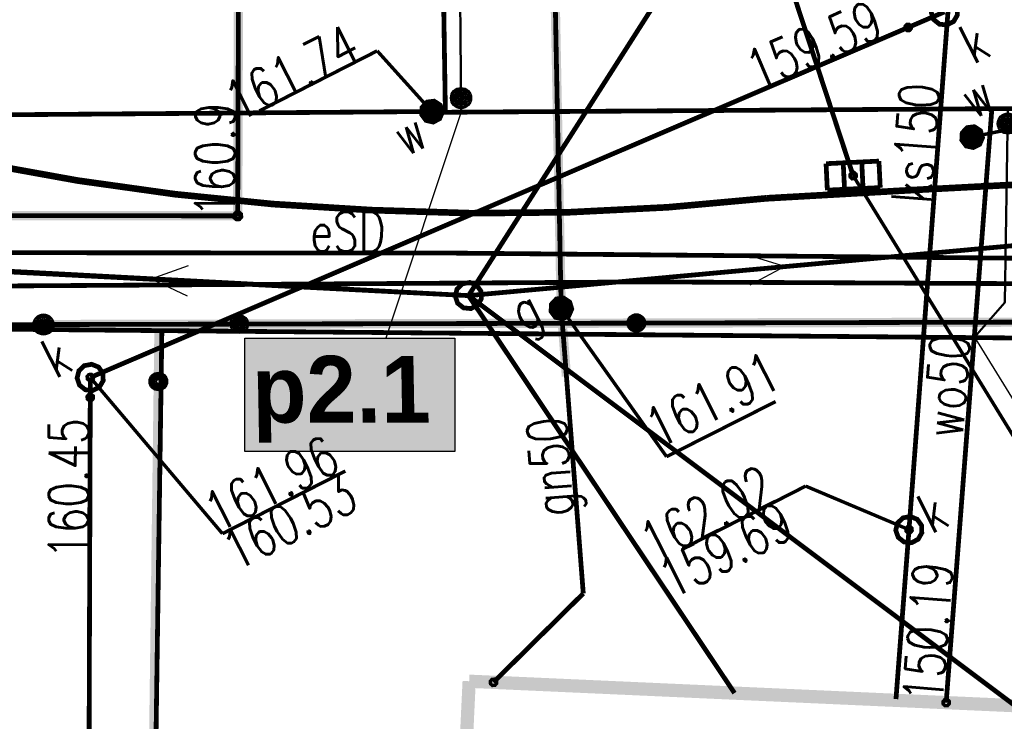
# Model space of a CAD drawing. Extents: x 0 to 7432618, y -40 to 5712028.
# Tile 69 of 165: x 7431227 to 7431246, y 5711647 to 5711661. Entities that reach past the tile are written whole.
import ezdxf
from ezdxf.enums import TextEntityAlignment as Align

# ---------------------------------------------------------------- set-up
doc = ezdxf.new("R2010")
doc.units = 0
doc.header["$MEASUREMENT"] = 0
for name, pattern in [('0', [1.5, 1, -0.5]), ('2218', [1, 0.5, -0.5]), ('3901', [0]), ('5102', [0])]:
    doc.linetypes.add(name, pattern=pattern)
for name, color, linetype in [('Dzialki', 7, 'Continuous'), ('EGBB_L_0', 7, 'Continuous'), ('OTK_L_0', 7, 'Continuous'), ('OTK_L_1', 7, 'Continuous'), ('OTK_L_2', 7, 'Continuous'), ('OTO_L_0', 7, 'Continuous'), ('OTO_L_1', 7, 'Continuous'), ('P_SUTP_L_0', 7, 'Continuous'), ('rysunek', 7, 'Continuous'), ('SUEP_E_T_0', 7, 'Continuous'), ('SUEP_L_0', 7, 'Continuous'), ('SUER_T_0', 7, 'Continuous'), ('SUG_E_T_4', 7, 'Continuous'), ('SUG_T_2', 7, 'Continuous'), ('SUGP_E_T_0', 7, 'Continuous'), ('SUGP_L_0', 7, 'Continuous'), ('SUGR_T_0', 7, 'Continuous'), ('SUK_E_T_4', 7, 'Continuous'), ('SUK_T_1', 7, 'Continuous'), ('SUK_T_3', 7, 'Continuous'), ('SUKP_E_T_0', 7, 'Continuous'), ('SUKP_L_0', 7, 'Continuous'), ('SUKR_T_0', 7, 'Continuous'), ('SUL_L_1', 7, 'Continuous'), ('SUP_T_2', 7, 'Continuous'), ('SUW_E_T_2', 7, 'Continuous'), ('SUW_T_5', 7, 'Continuous'), ('SUWP_E_T_0', 7, 'Continuous'), ('SUWP_L_0', 7, 'Continuous'), ('SUWR_T_0', 7, 'Continuous'), ('Uzytki', 7, 'Continuous')]:
    doc.layers.add(name, color=color, linetype=linetype)
doc.layers.add('rura PRE', color=7, linetype='Continuous', lineweight=30, true_color=0x000000)
doc.layers.add('woda przyłącze', color=140, linetype='Continuous', lineweight=50)
doc.layers.add('woda sieć', color=150, linetype='Continuous', lineweight=70)
doc.styles.add('25', font='GOTHIC.TTF', dxfattribs={"oblique": 8, "height": 0.35})
doc.styles.add('STYL_ARIAL', font='simplex', dxfattribs={"width": 0.75, "oblique": 0.1})

# ---------------------------------------------------------------- blocks, each defined once
blk = doc.blocks.new('KOGR')
at = {"color": 0}
for radius in [0.2, 0.18, 0.16, 0.14, 0.12, 0.1, 0.08, 0.06, 0.04, 0.02]:
    blk.add_circle((0, 0), radius, dxfattribs=at)
blk = doc.blocks.new('SUCW')
at = {"color": 0}
for radius in [0.2, 0.18, 0.16, 0.14, 0.12, 0.1, 0.08, 0.06, 0.04, 0.02]:
    blk.add_circle((0, 0), radius, dxfattribs=at)

msp = doc.modelspace()

# ---------------------------------------------------------------- hatches: boundary and pattern name
at = {"layer": 'woda sieć', "linetype": 'ByBlock'}
msp.add_hatch(color=256, dxfattribs=at).paths.add_polyline_path([(7431235.265, 5711654.539), (7431231.3, 5711654.539), (7431231.3, 5711652.4), (7431235.265, 5711652.4)])

# ---------------------------------------------------------------- linework, layer by layer
at = {"layer": 'Dzialki', "color": 18, "true_color": 0x000000, "const_width": 0.09}
for points in [[(7431229.731, 5711654.68), (7431208.508, 5711654.877)], [(7431229.284, 5711623.723), (7431229.731, 5711654.68)], [(7431251.284, 5711654.495), (7431229.731, 5711654.68)]]:
    msp.add_lwpolyline(points, dxfattribs=at)
at = {"layer": 'EGBB_L_0', "color": 18, "true_color": 0x000000, "const_width": 0.25}
for points in [[(7431235.534, 5711648.063), (7431235.36, 5711644.381)], [(7431246.246, 5711647.583), (7431235.534, 5711648.063)]]:
    msp.add_lwpolyline(points, dxfattribs=at)
at = {"layer": 'OTK_L_0', "color": 18, "linetype": '0', "true_color": 0x000000, "const_width": 0.09}
for points in [[(7431233.689, 5711656.955), (7431231.833, 5711657.069), (7431229.983, 5711657.255), (7431228.142, 5711657.513), (7431226.312, 5711657.843)], [(7431241.152, 5711657.178), (7431244.008, 5711657.339), (7431246.864, 5711657.488), (7431249.722, 5711657.627)], [(7431241.152, 5711657.178), (7431239.291, 5711657.009), (7431237.425, 5711656.915), (7431235.557, 5711656.897), (7431233.689, 5711656.955)]]:
    msp.add_lwpolyline(points, dxfattribs=at)
at = {"layer": 'OTK_L_1', "color": 18, "true_color": 0x000000, "const_width": 0.125}
for points in [[(7431233.689, 5711656.955), (7431231.833, 5711657.069), (7431229.983, 5711657.255), (7431228.142, 5711657.513), (7431226.312, 5711657.843)], [(7431241.152, 5711657.178), (7431244.008, 5711657.339), (7431246.864, 5711657.488), (7431249.722, 5711657.627)], [(7431241.152, 5711657.178), (7431239.291, 5711657.009), (7431237.425, 5711656.915), (7431235.557, 5711656.897), (7431233.689, 5711656.955)]]:
    msp.add_lwpolyline(points, dxfattribs=at)
at = {"layer": 'OTK_L_2', "color": 18, "linetype": '0', "true_color": 0x000000, "const_width": 0.09}
for points in [[(7431233.689, 5711656.955), (7431231.833, 5711657.069), (7431229.983, 5711657.255), (7431228.142, 5711657.513), (7431226.312, 5711657.843)], [(7431249.722, 5711657.627), (7431241.152, 5711657.178)], [(7431241.152, 5711657.178), (7431239.291, 5711657.009), (7431237.425, 5711656.915), (7431235.557, 5711656.897), (7431233.689, 5711656.955)], [(7431222.192, 5711654.781), (7431227.496, 5711654.795)], [(7431227.496, 5711654.795), (7431229.678, 5711654.8)], [(7431229.678, 5711654.8), (7431246.192, 5711654.841)]]:
    msp.add_lwpolyline(points, dxfattribs=at)
at = {"layer": 'OTO_L_0', "color": 18, "linetype": '3901', "true_color": 0x000000, "const_width": 0.175}
for points in [[(7431229.678, 5711654.8), (7431227.496, 5711654.795)], [(7431229.276, 5711623.723), (7431229.678, 5711654.8)], [(7431246.192, 5711654.841), (7431229.678, 5711654.8)]]:
    msp.add_lwpolyline(points, dxfattribs=at)
at = {"layer": 'OTO_L_0', "color": 18, "true_color": 0x000000}
for centre, radius in [((7431231.192, 5711654.804), 0.175), ((7431231.192, 5711654.804), 0.158), ((7431231.192, 5711654.804), 0.14), ((7431231.192, 5711654.804), 0.122), ((7431231.192, 5711654.804), 0.105), ((7431231.192, 5711654.804), 0.0875), ((7431231.192, 5711654.804), 0.07), ((7431231.192, 5711654.804), 0.0525), ((7431231.192, 5711654.804), 0.035), ((7431238.692, 5711654.823), 0.175), ((7431238.692, 5711654.823), 0.158), ((7431238.692, 5711654.823), 0.14), ((7431238.692, 5711654.823), 0.122), ((7431238.692, 5711654.823), 0.105), ((7431238.692, 5711654.823), 0.0875), ((7431238.692, 5711654.823), 0.07), ((7431238.692, 5711654.823), 0.0525), ((7431238.692, 5711654.823), 0.035), ((7431229.664, 5711653.72), 0.175), ((7431229.664, 5711653.72), 0.158), ((7431229.664, 5711653.72), 0.14), ((7431229.664, 5711653.72), 0.122), ((7431229.664, 5711653.72), 0.105), ((7431229.664, 5711653.72), 0.0875), ((7431229.664, 5711653.72), 0.07), ((7431229.664, 5711653.72), 0.0525), ((7431229.664, 5711653.72), 0.035)]:
    msp.add_circle(centre, radius, dxfattribs=at)
at = {"layer": 'OTO_L_1', "color": 18, "true_color": 0x000000, "const_width": 0.09}
for points in [[(7431227.496, 5711654.795), (7431223.348, 5711654.784)], [(7431223.348, 5711654.784), (7431227.496, 5711654.795)]]:
    msp.add_lwpolyline(points, dxfattribs=at)
at = {"layer": 'P_SUTP_L_0', "color": 30, "linetype": '0', "true_color": 0xff9100, "const_width": 0.09}
for points in [[(7431244.299, 5711669.084), (7431235.522, 5711655.341)], [(7431235.522, 5711655.341), (7431255.53, 5711657.175)], [(7431235.522, 5711655.341), (7431209.193, 5711656.702)], [(7431235.522, 5711655.341), (7431245.842, 5711647.601)]]:
    msp.add_lwpolyline(points, dxfattribs=at)
at = {"layer": 'rysunek', "linetype": 'ByBlock'}
for points in [[(7431235.385, 5711658.807), (7431233.96, 5711654.539)], [(7431245.077, 5711654.56), (7431247.619, 5711650.439)]]:
    msp.add_lwpolyline(points, dxfattribs=at)
at = {"layer": 'rysunek', "linetype": 'ByBlock', "transparency": 33554676}
msp.add_lwpolyline([(7431231.3, 5711654.539), (7431235.265, 5711654.539), (7431235.265, 5711652.4), (7431231.3, 5711652.4)], close=True, dxfattribs=at)
msp.add_lwpolyline([(7431231.3, 5711654.539), (7431235.265, 5711654.539), (7431235.265, 5711652.4), (7431231.3, 5711652.4)], close=True, dxfattribs=at)
at = {"layer": 'SUEP_L_0', "color": 1, "true_color": 0xff0000}
for p, q in [((7431241.496, 5711655.889), (7431240.78, 5711656.112)), ((7431229.53, 5711655.659), (7431230.237, 5711655.909)), ((7431241.496, 5711655.889), (7431240.833, 5711655.54)), ((7431229.53, 5711655.659), (7431230.207, 5711655.336))]:
    msp.add_line(p, q, dxfattribs=at)
at = {"layer": 'SUEP_L_0', "color": 1, "true_color": 0xff0000, "const_width": 0.09}
for points in [[(7431231.163, 5711656.847), (7431231.204, 5711668.596)], [(7431214.499, 5711656.863), (7431231.163, 5711656.847)], [(7431235.225, 5711656.144), (7431223.02, 5711656.154)], [(7431254.788, 5711655.966), (7431235.225, 5711656.144)], [(7431238.892, 5711655.6), (7431221.652, 5711655.491)], [(7431256.746, 5711655.516), (7431238.892, 5711655.6)]]:
    msp.add_lwpolyline(points, dxfattribs=at)
at = {"layer": 'SUEP_L_0', "color": 1, "linetype": '5102', "true_color": 0xff0000, "const_width": 0.09}
for points in [[(7431235.522, 5711655.341), (7431255.53, 5711657.175)], [(7431210.188, 5711656.684), (7431235.522, 5711655.341)], [(7431240.545, 5711647.839), (7431235.522, 5711655.341)]]:
    msp.add_lwpolyline(points, dxfattribs=at)
at = {"layer": 'SUER_T_0', "color": 1, "true_color": 0xff0000, "const_width": 0.09}
msp.add_lwpolyline([(7431231.135, 5711656.903), (7431231.182, 5711656.906), (7431231.219, 5711656.875), (7431231.223, 5711656.828), (7431231.191, 5711656.791), (7431231.144, 5711656.787), (7431231.107, 5711656.818), (7431231.104, 5711656.866), (7431231.135, 5711656.903)], dxfattribs=at)
at = {"layer": 'SUG_T_2', "color": 56, "true_color": 0x808000, "const_width": 0.09}
for points in [[(7431237.181, 5711655.278), (7431237.317, 5711655.295), (7431237.432, 5711655.22), (7431237.472, 5711655.089), (7431237.418, 5711654.963), (7431237.296, 5711654.901), (7431237.163, 5711654.932), (7431237.081, 5711655.041), (7431237.088, 5711655.178), (7431237.181, 5711655.278)], [(7431237.193, 5711655.256), (7431237.311, 5711655.27), (7431237.412, 5711655.205), (7431237.447, 5711655.091), (7431237.4, 5711654.981), (7431237.293, 5711654.926), (7431237.177, 5711654.953), (7431237.105, 5711655.049), (7431237.111, 5711655.168), (7431237.193, 5711655.256)], [(7431237.204, 5711655.233), (7431237.318, 5711655.243), (7431237.406, 5711655.168), (7431237.415, 5711655.053), (7431237.34, 5711654.966), (7431237.226, 5711654.957), (7431237.138, 5711655.032), (7431237.129, 5711655.146), (7431237.204, 5711655.233)], [(7431237.215, 5711655.211), (7431237.311, 5711655.219), (7431237.383, 5711655.157), (7431237.391, 5711655.061), (7431237.329, 5711654.988), (7431237.233, 5711654.981), (7431237.161, 5711655.043), (7431237.153, 5711655.138), (7431237.215, 5711655.211)], [(7431237.227, 5711655.189), (7431237.303, 5711655.195), (7431237.361, 5711655.145), (7431237.367, 5711655.069), (7431237.317, 5711655.011), (7431237.241, 5711655.005), (7431237.183, 5711655.054), (7431237.177, 5711655.131), (7431237.227, 5711655.189)], [(7431237.238, 5711655.167), (7431237.295, 5711655.171), (7431237.339, 5711655.134), (7431237.343, 5711655.077), (7431237.306, 5711655.033), (7431237.249, 5711655.029), (7431237.205, 5711655.066), (7431237.201, 5711655.123), (7431237.238, 5711655.167)], [(7431237.249, 5711655.144), (7431237.288, 5711655.147), (7431237.317, 5711655.123), (7431237.32, 5711655.084), (7431237.295, 5711655.055), (7431237.257, 5711655.052), (7431237.227, 5711655.077), (7431237.224, 5711655.115), (7431237.249, 5711655.144)], [(7431237.261, 5711655.122), (7431237.28, 5711655.124), (7431237.294, 5711655.111), (7431237.296, 5711655.092), (7431237.283, 5711655.078), (7431237.264, 5711655.076), (7431237.25, 5711655.088), (7431237.248, 5711655.108), (7431237.261, 5711655.122)], [(7431237.269, 5711655.106), (7431237.274, 5711655.107), (7431237.278, 5711655.103), (7431237.279, 5711655.098), (7431237.275, 5711655.093), (7431237.27, 5711655.093), (7431237.266, 5711655.097), (7431237.265, 5711655.102), (7431237.269, 5711655.106)]]:
    msp.add_lwpolyline(points, dxfattribs=at)
at = {"layer": 'SUGP_L_0', "color": 56, "true_color": 0x808000, "const_width": 0.09}
for points in [[(7431237.016, 5711668.277), (7431237.272, 5711655.1)], [(7431237.272, 5711655.1), (7431237.689, 5711649.719)], [(7431237.689, 5711649.719), (7431235.993, 5711648.043)]]:
    msp.add_lwpolyline(points, dxfattribs=at)
at = {"layer": 'SUGR_T_0', "color": 56, "true_color": 0x808000, "const_width": 0.065}
for points in [[(7431237.244, 5711655.156), (7431237.291, 5711655.159), (7431237.328, 5711655.128), (7431237.331, 5711655.081), (7431237.3, 5711655.044), (7431237.253, 5711655.04), (7431237.216, 5711655.071), (7431237.213, 5711655.119), (7431237.244, 5711655.156)], [(7431237.272, 5711655.1), (7431239.262, 5711652.301)], [(7431239.262, 5711652.301), (7431241.321, 5711653.341)], [(7431235.965, 5711648.098), (7431236.013, 5711648.102), (7431236.049, 5711648.071), (7431236.053, 5711648.023), (7431236.022, 5711647.987), (7431235.974, 5711647.983), (7431235.938, 5711648.014), (7431235.934, 5711648.062), (7431235.965, 5711648.098)]]:
    msp.add_lwpolyline(points, dxfattribs=at)
at = {"layer": 'SUK_T_1', "color": 36, "true_color": 0x803300, "const_width": 0.09}
for points in [[(7431242.274, 5711657.831), (7431243.272, 5711657.88)], [(7431242.298, 5711657.332), (7431242.274, 5711657.831)], [(7431242.598, 5711657.847), (7431242.623, 5711657.348)], [(7431242.948, 5711657.864), (7431242.972, 5711657.365)], [(7431243.272, 5711657.88), (7431243.297, 5711657.38)], [(7431243.297, 5711657.38), (7431242.298, 5711657.332)]]:
    msp.add_lwpolyline(points, dxfattribs=at)
at = {"layer": 'SUK_T_3', "color": 36, "true_color": 0x803300, "const_width": 0.09}
for points in [[(7431244.397, 5711660.919), (7431244.535, 5711660.945), (7431244.666, 5711660.892), (7431244.747, 5711660.777), (7431244.753, 5711660.636), (7431244.682, 5711660.514), (7431244.557, 5711660.45), (7431244.416, 5711660.464), (7431244.306, 5711660.552), (7431244.261, 5711660.685), (7431244.294, 5711660.822), (7431244.397, 5711660.919)], [(7431228.267, 5711654.019), (7431228.405, 5711654.045), (7431228.536, 5711653.992), (7431228.617, 5711653.876), (7431228.623, 5711653.736), (7431228.552, 5711653.614), (7431228.426, 5711653.55), (7431228.286, 5711653.564), (7431228.176, 5711653.652), (7431228.13, 5711653.785), (7431228.164, 5711653.922), (7431228.267, 5711654.019)], [(7431243.726, 5711651.146), (7431243.865, 5711651.172), (7431243.995, 5711651.119), (7431244.077, 5711651.004), (7431244.082, 5711650.863), (7431244.012, 5711650.741), (7431243.886, 5711650.677), (7431243.746, 5711650.691), (7431243.636, 5711650.779), (7431243.59, 5711650.912), (7431243.624, 5711651.049), (7431243.726, 5711651.146)]]:
    msp.add_lwpolyline(points, dxfattribs=at)
at = {"layer": 'SUKP_L_0', "color": 36, "true_color": 0x803300, "const_width": 0.09}
for points in [[(7431240.968, 5711663.133), (7431242.785, 5711657.606)], [(7431244.602, 5711661.045), (7431243.84, 5711650.923)], [(7431244.51, 5711660.696), (7431228.38, 5711653.796)], [(7431228.38, 5711653.796), (7431228.279, 5711623.72)], [(7431243.84, 5711650.923), (7431243.594, 5711647.726)]]:
    msp.add_lwpolyline(points, dxfattribs=at)
at = {"layer": 'SUKR_T_0', "color": 36, "true_color": 0x803300, "const_width": 0.065}
for points in [[(7431243.795, 5711660.458), (7431243.843, 5711660.461), (7431243.879, 5711660.43), (7431243.883, 5711660.383), (7431243.852, 5711660.346), (7431243.804, 5711660.343), (7431243.768, 5711660.374), (7431243.764, 5711660.421), (7431243.795, 5711660.458)], [(7431242.757, 5711657.662), (7431242.805, 5711657.665), (7431242.841, 5711657.634), (7431242.845, 5711657.587), (7431242.814, 5711657.55), (7431242.766, 5711657.546), (7431242.73, 5711657.578), (7431242.726, 5711657.625), (7431242.757, 5711657.662)], [(7431242.785, 5711657.606), (7431246.647, 5711651.329)], [(7431228.352, 5711653.851), (7431228.399, 5711653.855), (7431228.436, 5711653.824), (7431228.439, 5711653.776), (7431228.408, 5711653.74), (7431228.361, 5711653.736), (7431228.324, 5711653.767), (7431228.32, 5711653.815), (7431228.352, 5711653.851)], [(7431228.38, 5711653.796), (7431230.875, 5711650.848)], [(7431228.351, 5711653.475), (7431228.398, 5711653.479), (7431228.435, 5711653.448), (7431228.438, 5711653.4), (7431228.407, 5711653.364), (7431228.36, 5711653.36), (7431228.323, 5711653.391), (7431228.319, 5711653.439), (7431228.351, 5711653.475)], [(7431230.875, 5711650.848), (7431233.197, 5711652.031)], [(7431239.567, 5711650.563), (7431241.889, 5711651.746)], [(7431243.84, 5711650.923), (7431241.889, 5711651.746)], [(7431243.812, 5711650.979), (7431243.859, 5711650.983), (7431243.896, 5711650.952), (7431243.899, 5711650.904), (7431243.868, 5711650.868), (7431243.821, 5711650.864), (7431243.784, 5711650.895), (7431243.781, 5711650.943), (7431243.812, 5711650.979)]]:
    msp.add_lwpolyline(points, dxfattribs=at)
at = {"layer": 'SUL_L_1', "color": 18, "true_color": 0x000000, "const_width": 0.175}
for points in [[(7431231.163, 5711656.847), (7431231.204, 5711668.596)], [(7431237.016, 5711668.277), (7431237.272, 5711655.1)], [(7431214.499, 5711656.863), (7431231.163, 5711656.847)], [(7431237.272, 5711655.1), (7431237.371, 5711653.819)]]:
    msp.add_lwpolyline(points, dxfattribs=at)
at = {"layer": 'SUP_T_2', "color": 18, "true_color": 0x000000, "const_width": 0.09}
msp.add_lwpolyline([(7431235.408, 5711655.564), (7431235.547, 5711655.59), (7431235.677, 5711655.537), (7431235.758, 5711655.422), (7431235.764, 5711655.281), (7431235.693, 5711655.16), (7431235.568, 5711655.096), (7431235.428, 5711655.11), (7431235.317, 5711655.197), (7431235.272, 5711655.331), (7431235.306, 5711655.467), (7431235.408, 5711655.564)], dxfattribs=at)
at = {"layer": 'SUW_T_5', "color": 5, "true_color": 0x0000ff, "const_width": 0.09}
for points in [[(7431234.738, 5711658.994), (7431234.874, 5711659.011), (7431234.989, 5711658.936), (7431235.029, 5711658.805), (7431234.975, 5711658.679), (7431234.853, 5711658.617), (7431234.72, 5711658.648), (7431234.638, 5711658.757), (7431234.645, 5711658.894), (7431234.738, 5711658.994)], [(7431234.749, 5711658.972), (7431234.868, 5711658.986), (7431234.969, 5711658.921), (7431235.004, 5711658.806), (7431234.957, 5711658.696), (7431234.85, 5711658.642), (7431234.733, 5711658.669), (7431234.661, 5711658.764), (7431234.668, 5711658.884), (7431234.749, 5711658.972)], [(7431234.761, 5711658.949), (7431234.875, 5711658.958), (7431234.962, 5711658.884), (7431234.972, 5711658.769), (7431234.897, 5711658.682), (7431234.782, 5711658.673), (7431234.695, 5711658.748), (7431234.686, 5711658.862), (7431234.761, 5711658.949)], [(7431234.772, 5711658.927), (7431234.867, 5711658.935), (7431234.94, 5711658.872), (7431234.948, 5711658.777), (7431234.886, 5711658.704), (7431234.79, 5711658.697), (7431234.717, 5711658.759), (7431234.71, 5711658.854), (7431234.772, 5711658.927)], [(7431234.783, 5711658.905), (7431234.86, 5711658.911), (7431234.918, 5711658.861), (7431234.924, 5711658.785), (7431234.874, 5711658.727), (7431234.798, 5711658.721), (7431234.74, 5711658.77), (7431234.734, 5711658.847), (7431234.783, 5711658.905)], [(7431234.795, 5711658.882), (7431234.852, 5711658.887), (7431234.896, 5711658.85), (7431234.9, 5711658.792), (7431234.863, 5711658.749), (7431234.806, 5711658.744), (7431234.762, 5711658.782), (7431234.758, 5711658.839), (7431234.795, 5711658.882)], [(7431234.806, 5711658.86), (7431234.844, 5711658.863), (7431234.873, 5711658.838), (7431234.876, 5711658.8), (7431234.852, 5711658.771), (7431234.813, 5711658.768), (7431234.784, 5711658.793), (7431234.781, 5711658.831), (7431234.806, 5711658.86)], [(7431234.817, 5711658.838), (7431234.837, 5711658.839), (7431234.851, 5711658.827), (7431234.853, 5711658.808), (7431234.84, 5711658.793), (7431234.821, 5711658.792), (7431234.807, 5711658.804), (7431234.805, 5711658.823), (7431234.817, 5711658.838)], [(7431234.826, 5711658.822), (7431234.831, 5711658.822), (7431234.835, 5711658.819), (7431234.836, 5711658.813), (7431234.832, 5711658.809), (7431234.827, 5711658.809), (7431234.822, 5711658.812), (7431234.822, 5711658.818), (7431234.826, 5711658.822)], [(7431244.938, 5711658.512), (7431245.074, 5711658.529), (7431245.189, 5711658.454), (7431245.229, 5711658.324), (7431245.175, 5711658.198), (7431245.054, 5711658.136), (7431244.92, 5711658.166), (7431244.838, 5711658.276), (7431244.845, 5711658.412), (7431244.938, 5711658.512)], [(7431244.95, 5711658.49), (7431245.069, 5711658.505), (7431245.169, 5711658.439), (7431245.204, 5711658.325), (7431245.157, 5711658.215), (7431245.05, 5711658.16), (7431244.934, 5711658.187), (7431244.862, 5711658.283), (7431244.868, 5711658.402), (7431244.95, 5711658.49)], [(7431244.961, 5711658.468), (7431245.076, 5711658.477), (7431245.163, 5711658.402), (7431245.172, 5711658.288), (7431245.097, 5711658.2), (7431244.983, 5711658.191), (7431244.896, 5711658.266), (7431244.887, 5711658.38), (7431244.961, 5711658.468)], [(7431244.972, 5711658.445), (7431245.068, 5711658.453), (7431245.141, 5711658.391), (7431245.148, 5711658.295), (7431245.086, 5711658.223), (7431244.991, 5711658.215), (7431244.918, 5711658.277), (7431244.91, 5711658.373), (7431244.972, 5711658.445)], [(7431244.984, 5711658.423), (7431245.06, 5711658.429), (7431245.118, 5711658.379), (7431245.124, 5711658.303), (7431245.075, 5711658.245), (7431244.998, 5711658.239), (7431244.94, 5711658.289), (7431244.934, 5711658.365), (7431244.984, 5711658.423)], [(7431244.995, 5711658.401), (7431245.052, 5711658.405), (7431245.096, 5711658.368), (7431245.101, 5711658.311), (7431245.063, 5711658.267), (7431245.006, 5711658.263), (7431244.962, 5711658.3), (7431244.958, 5711658.357), (7431244.995, 5711658.401)], [(7431245.007, 5711658.379), (7431245.045, 5711658.382), (7431245.074, 5711658.357), (7431245.077, 5711658.319), (7431245.052, 5711658.289), (7431245.014, 5711658.286), (7431244.985, 5711658.311), (7431244.982, 5711658.35), (7431245.007, 5711658.379)], [(7431245.018, 5711658.356), (7431245.037, 5711658.358), (7431245.051, 5711658.345), (7431245.053, 5711658.326), (7431245.041, 5711658.312), (7431245.021, 5711658.31), (7431245.007, 5711658.323), (7431245.005, 5711658.342), (7431245.018, 5711658.356)], [(7431245.026, 5711658.34), (7431245.031, 5711658.341), (7431245.036, 5711658.337), (7431245.036, 5711658.332), (7431245.032, 5711658.328), (7431245.027, 5711658.327), (7431245.023, 5711658.331), (7431245.022, 5711658.336), (7431245.026, 5711658.34)]]:
    msp.add_lwpolyline(points, dxfattribs=at)
at = {"layer": 'SUWP_L_0', "color": 5, "true_color": 0x0000ff, "const_width": 0.09}
for points in [[(7431235.085, 5711658.802), (7431234.988, 5711664.98)], [(7431245.405, 5711658.869), (7431235.085, 5711658.802)], [(7431245.405, 5711658.869), (7431244.542, 5711647.659)], [(7431253.428, 5711658.921), (7431245.405, 5711658.869)], [(7431234.829, 5711658.816), (7431221.601, 5711658.715)], [(7431235.085, 5711658.802), (7431234.829, 5711658.816)]]:
    msp.add_lwpolyline(points, dxfattribs=at)
at = {"layer": 'SUWR_T_0', "color": 5, "true_color": 0x0000ff, "const_width": 0.065}
for points in [[(7431231.572, 5711658.827), (7431233.797, 5711659.961)], [(7431234.829, 5711658.816), (7431233.797, 5711659.961)], [(7431234.8, 5711658.871), (7431234.848, 5711658.875), (7431234.884, 5711658.844), (7431234.888, 5711658.796), (7431234.857, 5711658.76), (7431234.809, 5711658.756), (7431234.773, 5711658.787), (7431234.769, 5711658.835), (7431234.8, 5711658.871)], [(7431245.029, 5711658.334), (7431247.419, 5711658.828)], [(7431245.001, 5711658.39), (7431245.049, 5711658.393), (7431245.085, 5711658.362), (7431245.089, 5711658.315), (7431245.058, 5711658.278), (7431245.01, 5711658.275), (7431244.974, 5711658.306), (7431244.97, 5711658.353), (7431245.001, 5711658.39)], [(7431244.514, 5711647.715), (7431244.561, 5711647.719), (7431244.598, 5711647.688), (7431244.601, 5711647.64), (7431244.57, 5711647.604), (7431244.523, 5711647.6), (7431244.486, 5711647.631), (7431244.483, 5711647.679), (7431244.514, 5711647.715)]]:
    msp.add_lwpolyline(points, dxfattribs=at)
at = {"layer": 'Uzytki', "color": 96, "linetype": '2218', "true_color": 0x008000, "const_width": 0.09}
for points in [[(7431229.731, 5711654.68), (7431208.508, 5711654.877)], [(7431251.284, 5711654.495), (7431229.731, 5711654.68)]]:
    msp.add_lwpolyline(points, dxfattribs=at)
at = {"layer": 'woda przyłącze', "linetype": 'ByBlock'}
for points in [[(7431235.385, 5711658.807), (7431235.288, 5711669.534), (7431234.953, 5711670.7)], [(7431245.705, 5711658.871), (7431245.647, 5711655.211), (7431245.077, 5711654.56)]]:
    msp.add_lwpolyline(points, dxfattribs=at)

# ---------------------------------------------------------------- block references
at = {"layer": 'OTO_L_1', "color": 18, "true_color": 0x000000, "rotation": 27}
msp.add_blockref('KOGR', (7431227.496, 5711654.795), dxfattribs=at)
at = {"layer": 'rura PRE', "rotation": 17.53284092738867}
for p in [(7431235.381, 5711659.07), (7431245.706, 5711658.588)]:
    msp.add_blockref('SUCW', p, dxfattribs=at)

# ---------------------------------------------------------------- texts
at = {"layer": 'SUEP_E_T_0', "color": 1, "true_color": 0xff0000, "style": 'STYL_ARIAL', "width": 0.75}
msp.add_text('eSD', height=0.75, rotation=359.9521, dxfattribs=at).set_placement((7431233.243, 5711656.546), align=Align.MIDDLE_CENTER)
at = {"layer": 'SUER_T_0', "color": 1, "true_color": 0xff0000, "style": 'STYL_ARIAL', "width": 0.75}
msp.add_text('160.9', height=0.75, rotation=89.8025, dxfattribs=at).set_placement((7431230.733, 5711656.819), align=Align.MIDDLE_LEFT)
at = {"layer": 'SUG_E_T_4', "color": 56, "true_color": 0x808000, "style": 'STYL_ARIAL', "width": 0.75}
msp.add_text('g', height=0.75, rotation=27, dxfattribs=at).set_placement((7431236.661, 5711654.45), align=Align.BOTTOM_LEFT)
at = {"layer": 'SUGP_E_T_0', "color": 56, "true_color": 0x808000, "style": 'STYL_ARIAL', "width": 0.75}
msp.add_text('gn50', height=0.75, rotation=94.428, dxfattribs=at).set_placement((7431237.06, 5711652.106), align=Align.MIDDLE_CENTER)
at = {"layer": 'SUGR_T_0', "color": 56, "true_color": 0x808000, "style": 'STYL_ARIAL', "width": 0.75}
msp.add_text('161.91', height=0.75, rotation=26.81, dxfattribs=at).set_placement((7431238.774, 5711653.113), align=Align.TOP_LEFT)
at = {"layer": 'SUK_E_T_4', "color": 36, "true_color": 0x803300, "style": 'STYL_ARIAL', "width": 0.75}
msp.add_text('k', height=0.75, rotation=27, dxfattribs=at).set_placement((7431245.077, 5711660.55), align=Align.TOP_RIGHT)
for p in [(7431227.819, 5711653.561), (7431244.365, 5711650.634)]:
    msp.add_text('k', height=0.75, rotation=27, dxfattribs=at).set_placement(p, align=Align.BOTTOM_LEFT)
at = {"layer": 'SUKP_E_T_0', "color": 36, "true_color": 0x803300, "style": 'STYL_ARIAL', "width": 0.75}
msp.add_text('ks150', height=0.75, rotation=85.6964, dxfattribs=at).set_placement((7431243.962, 5711658.22), align=Align.MIDDLE_CENTER)
at = {"layer": 'SUKR_T_0', "color": 36, "true_color": 0x803300, "style": 'STYL_ARIAL', "width": 0.75}
for s, rotation, p in [('159.59', 23.1603, (7431243.262, 5711660.593)), ('160.45', 89.8076, (7431227.975, 5711653.026))]:
    msp.add_text(s, height=0.75, rotation=rotation, dxfattribs=at).set_placement(p, align=Align.MIDDLE_RIGHT)
for s, p in [('161.96', (7431230.447, 5711651.524)), ('162.02', (7431238.673, 5711650.959)), ('160.53', (7431230.789, 5711650.802)), ('159.69', (7431239.022, 5711650.276))]:
    msp.add_text(s, height=0.75, rotation=27, dxfattribs=at).set_placement(p, align=Align.TOP_LEFT)
at = {"layer": 'SUW_E_T_2', "color": 5, "true_color": 0x0000ff, "style": 'STYL_ARIAL', "width": 0.75}
msp.add_text('w', height=0.75, rotation=27, dxfattribs=at).set_placement((7431245.152, 5711658.458), align=Align.BOTTOM_LEFT)
msp.add_text('w', height=0.75, rotation=27, dxfattribs=at).set_placement((7431234.91, 5711657.996), align=Align.BOTTOM_RIGHT)
at = {"layer": 'SUWP_E_T_0', "color": 5, "true_color": 0x0000ff, "style": 'STYL_ARIAL', "width": 0.75}
msp.add_text('wo50', height=0.75, rotation=85.5971, dxfattribs=at).set_placement((7431244.552, 5711653.639), align=Align.MIDDLE_CENTER)
at = {"layer": 'SUWR_T_0', "color": 5, "true_color": 0x0000ff, "style": 'STYL_ARIAL', "width": 0.75}
msp.add_text('161.74', height=0.75, rotation=27, dxfattribs=at).set_placement((7431233.638, 5711659.614), align=Align.BOTTOM_RIGHT)
msp.add_text('150.19', height=0.75, rotation=85.5971, dxfattribs=at).set_placement((7431244.098, 5711647.668), align=Align.MIDDLE_LEFT)
at = {"layer": 'woda przyłącze', "color": 0, "insert": (7431231.443, 5711654.204), "char_height": 1.26, "attachment_point": 1, "style": '25'}
msp.add_mtext_dynamic_manual_height_columns('\\fCentury Gothic|b1|i0;\\Q-1;p2.1', width=15.63873, gutter_width=5, heights=[0], dxfattribs=at)

doc.saveas('drawing.dxf')
